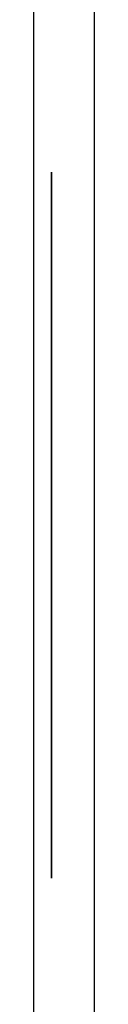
# Model space of a CAD drawing. Header units: inches. Extents: x 10 to 138, y 13 to 85.
# Tile 5 of 41: x 10.205 to 10.291, y 52.2346 to 53.6291. Entities that reach past the tile are written whole.
import ezdxf

# ---------------------------------------------------------------- set-up
doc = ezdxf.new("R2010")
doc.units = ezdxf.units.IN
doc.header["$MEASUREMENT"] = 0
doc.layers.add('Visible Edges(ANSI)', color=7, linetype='Continuous', lineweight=25)
doc.layers.add('Visible Tangent Edges(ANSI)', color=7, linetype='Continuous', lineweight=25)

msp = doc.modelspace()

# ---------------------------------------------------------------- linework, layer by layer
at = {"layer": 'Visible Edges(ANSI)'}
for p, q in [((10.205, 54.7886), (10.205, 40.9094)), ((10.2301, 52.4133), (10.2301, 53.4133)), ((10.2302, 53.4133), (10.2301, 53.4133)), ((10.2302, 53.4133), (10.2302, 52.4133)), ((10.2301, 52.4133), (10.2302, 52.4133))]:
    msp.add_line(p, q, dxfattribs=at)
at = {"layer": 'Visible Tangent Edges(ANSI)'}
msp.add_line((10.291, 40.9234), (10.291, 54.7746), dxfattribs=at)

doc.saveas('drawing.dxf')
